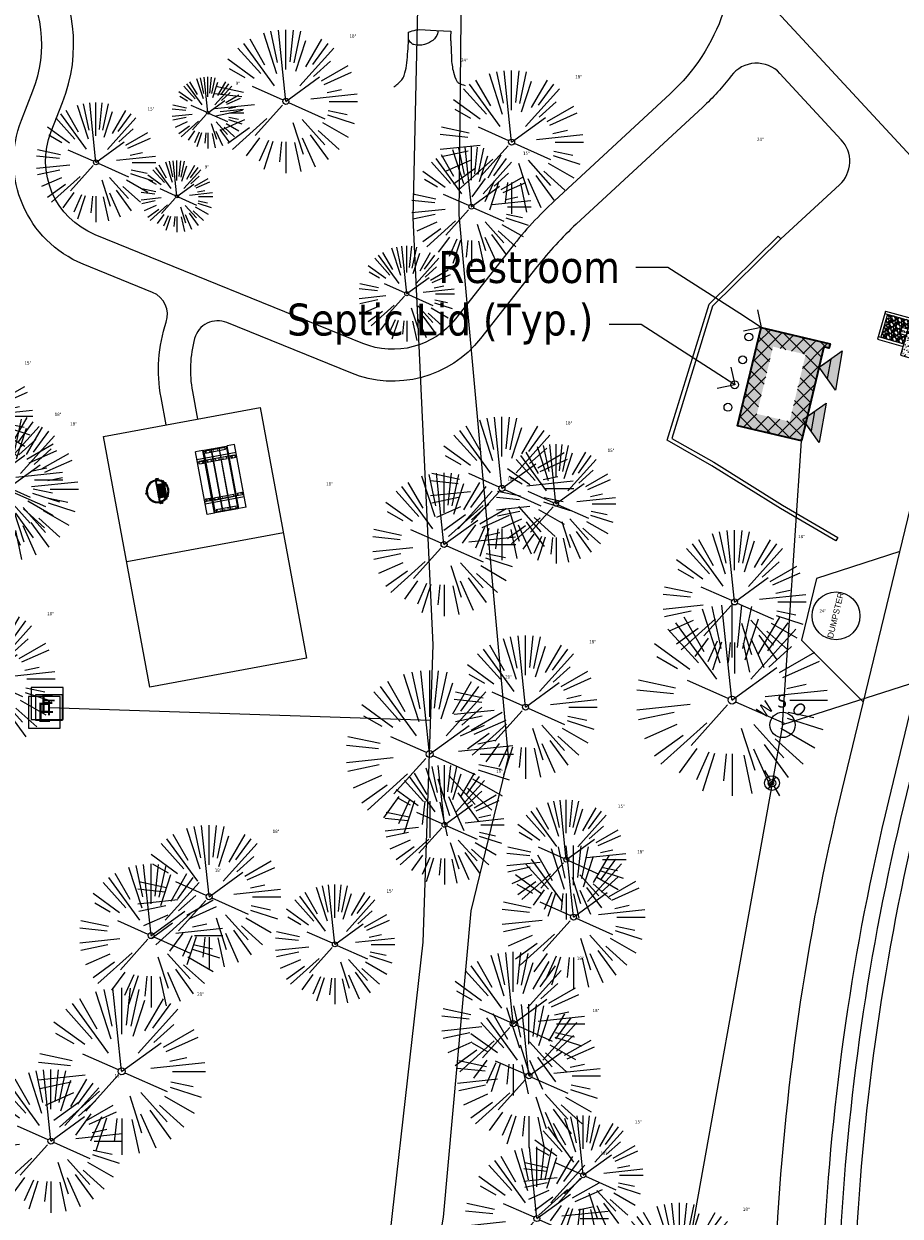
# Model space of a CAD drawing. Header units: feet. Extents: x 1134296 to 1140710, y 647902 to 649877.
# Tile 15 of 34: x 1134440 to 1134550, y 648803 to 648952. Entities that reach past the tile are written whole.
import ezdxf
from ezdxf import colors
from ezdxf.entities.mleader import LeaderData, LeaderLine
from ezdxf.enums import TextEntityAlignment as Align
from ezdxf.math import Vec2, Vec3

# ---------------------------------------------------------------- set-up
doc = ezdxf.new("R2010")
doc.units = ezdxf.units.FT
doc.header["$MEASUREMENT"] = 0
doc.linetypes.add('HIDDEN4', pattern=[0.095, 0.05, -0.045])
for name, color, linetype in [('-AGGREGATE', 8, 'Continuous'), ('-BOLTS-LAGS-SCREWS', 7, 'Continuous'), ('-CONCRETE', 9, 'Continuous'), ('-HARDWARE', 7, 'Continuous'), ('-TIMBER', 5, 'Continuous'), ('-WOOD', 5, 'Continuous'), ('C-CAMPSITE-PADS', 6, 'Continuous'), ('C-ROAD-ASPHALT', 1, 'Continuous'), ('C-SWLK-CONC', 6, 'Continuous'), ('C-SWLK-CONC-PATT', 8, 'Continuous'), ('C-UTIL-HYDRANT', 5, 'Continuous'), ('C-UTIL-WATER-MEP', 7, 'Continuous'), ('V-TOPO-SPOT', 8, 'Continuous')]:
    doc.layers.add(name, color=color, linetype=linetype)
for name, color, linetype, lineweight in [('-ANGLE-IRON', 8, 'Continuous', 25), ('V-SITE-BLDG', 8, 'Continuous', 35), ('V-SITE-BLDG-HTCH', 8, 'Continuous', 13), ('V-SITE-VEGE', 8, 'Continuous', 18), ('V-SITE-VEGE-TEXT', 8, 'Continuous', 18), ('V-SITE-WALL', 8, 'Continuous', 18), ('V-UTIL-POWR-LINE-UNDR', 8, 'Continuous', 15), ('V-UTIL-WATR-LINE', 8, 'Continuous', 15)]:
    doc.layers.add(name, color=color, linetype=linetype, lineweight=lineweight)
doc.layers.add('V-ANNO-TEXT', color=7, linetype='Continuous', lineweight=13, plot=False)
doc.styles.add('Arial', font='arial.ttf', dxfattribs={"height": 180})
doc.styles.add('SEI-Dim & Leader', font='tahoma.ttf')

# ---------------------------------------------------------------- blocks, each defined once
blk = doc.blocks.new('V-UTIL-WATR-Water Shutoff')
blk.add_circle((0, 0), 0.04)
at = {"style": 'SEI-Dim & Leader'}
for s, rotation, p in [('W', 45, (-0.0414, 0.0352)), ('O', 315, (0.0386, 0.0352))]:
    blk.add_text(s, height=0.04, rotation=rotation, dxfattribs=at).set_placement(p, align=Align.CENTER)
blk.add_text('S', height=0.04, dxfattribs=at).set_placement((-0.0014, 0.0552), align=Align.CENTER)
blk = doc.blocks.new('*U870', base_point=(1134535.172, 648864.348))
at = {"xscale": 39.73102651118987, "yscale": 39.73102651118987, "zscale": 39.73102651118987}
blk.add_blockref('V-UTIL-WATR-Water Shutoff', (1134535.172, 648864.348), dxfattribs=at)
blk = doc.blocks.new('V-SITE-VEGE-Coniferious Tree 2')
at = {"color": 0, "linetype": 'ByBlock'}
for p, q in [((0, 0.2219), (0, 0.5)), ((-0.0626, 0.1926), (-0.1545, 0.4755)), ((-0.0575, 0.2704), (-0.104, 0.4891)), ((-0.0003, 0.0026), (-0.0523, 0.4973)), ((0.0289, 0.2753), (0.0522, 0.4973)), ((0.0572, 0.2693), (0.1039, 0.4891)), ((-0.0791, 0.1089), (-0.2939, 0.4045)), ((-0.146, 0.2528), (-0.25, 0.433)), ((0.0685, 0.211), (0.1382, 0.4256)), ((0.1391, 0.2411), (0.25, 0.433)), ((0.1869, 0.2573), (0.2939, 0.4045)), ((-0.1757, 0.1951), (-0.3346, 0.3716)), ((0.0978, 0.1086), (0.3345, 0.3716)), ((-0.2201, 0.1599), (-0.4046, 0.2939)), ((0.192, 0.1729), (0.3116, 0.2806)), ((0.2488, 0.1436), (0.433, 0.25)), ((-0.2844, 0.1642), (-0.3931, 0.227)), ((0.2659, 0.1184), (0.4568, 0.2034)), ((-0.0009, -0.0007), (0.235, 0.1707)), ((-0.2961, 0.0629), (-0.4891, 0.1039)), ((-0.0199, 0.0089), (-0.2319, 0.1032)), ((0.2873, 0.0611), (0.3885, 0.0826)), ((-0.306, 0.0322), (-0.4973, 0.0523)), ((0.1731, 0.0182), (0.4972, 0.0523)), ((0.3025, 0), (0.5, 0)), ((-0.2183, -0.0229), (-0.4973, -0.0523)), ((-0.023, -0.0255), (-0.2138, -0.2374)), ((0.0185, -0.0083), (0.272, -0.1211)), ((-0.3022, -0.0642), (-0.4891, -0.1039)), ((-0.132, -0.1189), (-0.3716, -0.3346)), ((0.2891, -0.094), (0.4755, -0.1545)), ((0.2936, -0.0624), (0.4274, -0.0908)), ((-0.2881, -0.1283), (-0.4568, -0.2034)), ((-0.2545, -0.1849), (-0.4046, -0.2939)), ((0.0478, -0.1473), (0.1192, -0.3671)), ((0.1144, -0.1271), (0.2718, -0.3019)), ((0.2555, -0.1475), (0.433, -0.25)), ((0.1689, -0.2325), (0.2939, -0.4045)), ((0.2254, -0.2029), (0.3716, -0.3346)), ((-0.1843, -0.2536), (-0.2767, -0.3808)), ((-0.1214, -0.2725), (-0.1856, -0.4168)), ((-0.091, -0.2799), (-0.1545, -0.4755)), ((-0.0297, -0.2818), (-0.0443, -0.4216)), ((0, -0.2818), (0, -0.5)), ((0.061, -0.2873), (0.1039, -0.4891)), ((0.1131, -0.2541), (0.2033, -0.4568))]:
    blk.add_line(p, q, dxfattribs=at)
blk.add_circle((0, 0), 0.0208)
blk = doc.blocks.new('V-SITE-VEGE-Stump')
for points in [[(-0.1229, -0.0143, 0.052613), (-0.0986, 0.0077, 0.106195), (-0.0905, 0.0219, 0.044862), (-0.0837, 0.0527, 0.020074), (-0.0776, 0.1229, 0.011675), (-0.0773, 0.1364, 0.007866), (-0.0776, 0.1565)], [(-0.0776, 0.1565, -0.027668), (-0.0534, 0.1634, -0.067978), (-0.0432, 0.1643), (0.0086, 0.1616), (0.054, 0.1591)], [(0.0151, 0.1613, -0.082864), (0.0081, 0.142, -0.111324), (-0.0021, 0.1306, -0.039313), (-0.0159, 0.1223, -0.049197), (-0.028, 0.1177, -0.066002), (-0.0447, 0.1155, -0.070187), (-0.0604, 0.1177, -0.114859), (-0.0685, 0.1223, -0.075938), (-0.0773, 0.1332)], [(0.054, 0.1591, 0.004334), (0.0538, 0.1369, 0.008344), (0.054, 0.1254), (0.0561, 0.0762, 0.046252), (0.0624, 0.0317, 0.069625), (0.0733, 0.0038, 0.149725), (0.0794, -0.002, 0.058523), (0.0992, -0.0091)]]:
    blk.add_lwpolyline(points, format="xyb")
blk = doc.blocks.new('V-UTIL-IRRI-Spigot')
for points in [[(-1, 1.73), (-0.5, 0.87)], [(-0.5, -0.87), (0.5, 0.87)], [(0.5, -0.87), (1, -1.73)]]:
    blk.add_lwpolyline(points)
for radius in [1, 0.5]:
    blk.add_circle((0, 0), radius)
blk = doc.blocks.new('*U887', base_point=(1134533.85, 648857.053))
at = {"xscale": 0.9237604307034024, "yscale": 0.9237604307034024, "zscale": 0.9237604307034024}
blk.add_blockref('V-UTIL-IRRI-Spigot', (1134533.85, 648857.053), dxfattribs=at)
blk = doc.blocks.new('V-UTIL-EPED')
for p, q in [((-0.05, 0.05), (-0.05, -0.05)), ((0.05, 0.05), (-0.05, 0.05)), ((0.05, -0.05), (0.05, 0.05)), ((-0.05, -0.05), (0.05, -0.05))]:
    blk.add_line(p, q)
at = {"style": 'SEI-Dim & Leader'}
blk.add_text('E', height=0.06, dxfattribs=at).set_placement((0, 0), align=Align.MIDDLE_CENTER)
blk = doc.blocks.new('*U888', base_point=(1134442.919, 648867.032))
at = {"xscale": 39.99999999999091, "yscale": 39.99999999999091, "zscale": 39.99999999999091}
blk.add_blockref('V-UTIL-EPED', (1134442.919, 648867.032), dxfattribs=at)
blk = doc.blocks.new('*U889', base_point=(1134442.551, 648865.937))
at = {"xscale": 39.99999999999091, "yscale": 39.99999999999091, "zscale": 39.99999999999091}
blk.add_blockref('V-UTIL-EPED', (1134442.551, 648865.937), dxfattribs=at)
blk = doc.blocks.new('_Open90')
at = {"color": 0, "linetype": 'ByBlock', "lineweight": -2}
for p, q in [((-0.5, 0.5), (0, 0)), ((0, 0), (-1, 0)), ((0, 0), (-0.5, -0.5))]:
    blk.add_line(p, q, dxfattribs=at)
blk = doc.blocks.new('*U923', base_point=(1134535.172, 648864.348))
at = {"xscale": 39.73102651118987, "yscale": 39.73102651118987, "zscale": 39.73102651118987}
blk.add_blockref('V-UTIL-WATR-Water Shutoff', (1134535.172, 648864.348), dxfattribs=at)
blk = doc.blocks.new('*U939', base_point=(1134533.85, 648857.053))
at = {"xscale": 0.9237604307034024, "yscale": 0.9237604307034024, "zscale": 0.9237604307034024}
blk.add_blockref('V-UTIL-IRRI-Spigot', (1134533.85, 648857.053), dxfattribs=at)
blk = doc.blocks.new('Finished Floor Elevation')
h = blk.add_hatch(color=256)
h.dxf.hatch_style = 1
h.paths.add_polyline_path([(-0.05, -0.05), (-0.05, 0.05), (0, 0)])
blk.add_lwpolyline([(-0.05, -0.05), (-0.05, 0.05), (0, 0)], close=True)
blk = doc.blocks.new('*U940', base_point=(1134442.919, 648867.032))
at = {"xscale": 39.99999999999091, "yscale": 39.99999999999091, "zscale": 39.99999999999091}
blk.add_blockref('V-UTIL-EPED', (1134442.919, 648867.032), dxfattribs=at)
blk = doc.blocks.new('*U941', base_point=(1134442.551, 648865.937))
at = {"xscale": 39.99999999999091, "yscale": 39.99999999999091, "zscale": 39.99999999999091}
blk.add_blockref('V-UTIL-EPED', (1134442.551, 648865.937), dxfattribs=at)
blk = doc.blocks.new('V-UTIL-POWR-TRANS')
blk.add_lwpolyline([(-0.075, 0.075), (0.075, 0.075), (0.075, -0.075), (-0.075, -0.075)], close=True)
at = {"style": 'SEI-Dim & Leader'}
blk.add_text('T', height=0.09, dxfattribs=at).set_placement((0, 0), align=Align.MIDDLE_CENTER)
blk = doc.blocks.new('10FT_Precast Table')
at = {"layer": '-ANGLE-IRON'}
for p, q in [((-28.5, 21.1), (-28.5, 27.6)), ((-28.5, 27.6), (-24.5, 27.6)), ((-24.5, 21.1), (-28.5, 21.1)), ((-24.5, 27.6), (-24.5, 21.1)), ((28.5, 21.1), (28.5, 27.6)), ((28.5, 27.6), (32.5, 27.6)), ((32.5, 21.1), (28.5, 21.1)), ((32.5, 27.6), (32.5, 21.1)), ((-43.5, 15.3), (-46.5, 15.3)), ((-46.5, 15.3), (-46.5, -15.3)), ((-43.5, -15.3), (-43.5, 15.3)), ((-25.5, 15.3), (-28.5, 15.3)), ((-28.5, 15.3), (-28.5, -15.3)), ((-25.5, -15.3), (-25.5, 15.3)), ((32.5, 15.3), (29.5, 15.3)), ((29.5, 15.3), (29.5, -15.3)), ((32.5, -15.3), (32.5, 15.3)), ((46.5, 15.3), (43.5, 15.3)), ((43.5, 15.3), (43.5, -15.3)), ((46.5, -15.3), (46.5, 15.3)), ((-46.5, -15.3), (-43.5, -15.3)), ((-28.5, -15.3), (-25.5, -15.3)), ((29.5, -15.3), (32.5, -15.3)), ((43.5, -15.3), (46.5, -15.3)), ((-28.5, -27.6), (-28.5, -21.1)), ((-28.5, -21.1), (-24.5, -21.1)), ((-24.5, -27.6), (-28.5, -27.6)), ((-24.5, -21.1), (-24.5, -27.6)), ((28.5, -27.6), (28.5, -21.1)), ((28.5, -21.1), (32.5, -21.1)), ((32.5, -27.6), (28.5, -27.6)), ((32.5, -21.1), (32.5, -27.6))]:
    blk.add_line(p, q, dxfattribs=at)
at = {"layer": '-BOLTS-LAGS-SCREWS'}
for centre in [(-26.5, 26.1), (-26.5, 22.6), (30.5, 26.1), (30.5, 22.6), (-45, 14.3), (-45, 8.8), (-45, 2.8), (-27, 14.3), (-27, 8.8), (-27, 2.8), (31, 14.3), (31, 8.8), (31, 2.8), (45, 14.3), (45, 8.8), (45, 2.8), (-45, -2.8), (-45, -8.8), (-45, -14.3), (-27, -2.8), (-27, -8.8), (-27, -14.3), (31, -2.8), (31, -8.8), (31, -14.3), (45, -2.8), (45, -8.8), (45, -14.3), (-26.5, -22.6), (-26.5, -26.1), (30.5, -22.6), (30.5, -26.1)]:
    blk.add_circle(centre, 0.156, dxfattribs=at)
at = {"layer": '-CONCRETE'}
for p, q in [((-32, -30), (-32, 30)), ((-28.5, 30), (-28.5, 27.6)), ((-28.5, -27.1), (-28.5, 27.1)), ((32.5, 30), (32.5, 27.6)), ((32.5, -27.1), (32.5, 27.1)), ((36, -30), (36, 30)), ((-28.5, -30), (-28.5, -27.6)), ((32.5, -27.6), (32.5, -30))]:
    blk.add_line(p, q, dxfattribs=at)
at = {"layer": '-TIMBER'}
for p, q in [((-48, 18.7), (-48, 30)), ((-48, 30), (48, 30)), ((-48, 18.7), (48, 18.7)), ((48, 18.7), (48, 30)), ((-48, 5.9), (-48, 17.1)), ((-48, 17.1), (48, 17.1)), ((-48, 5.9), (48, 5.9)), ((-48, -5.6), (-48, 5.6)), ((-48, 5.6), (48, 5.6)), ((48, 17.1), (48, 5.9)), ((48, 5.6), (48, -5.6)), ((48, -5.6), (-48, -5.6)), ((-48, -17.1), (-48, -5.9)), ((48, -5.9), (-48, -5.9)), ((48, -17.1), (-48, -17.1)), ((48, -5.9), (48, -17.1)), ((-48, -30), (-48, -18.7)), ((-48, -18.7), (48, -18.7)), ((-48, -30), (48, -30)), ((48, -30), (48, -18.7))]:
    blk.add_line(p, q, dxfattribs=at)
blk = doc.blocks.new('*X1314')
at = {"color": 0}
for p, q in [((146.1, 353.6), (146.1, 353.7)), ((146.1, 352.9), (146.8, 353.6)), ((146.1, 352.5), (146.8, 353.3)), ((146.1, 351.8), (146.8, 352.6)), ((146.1, 351.5), (146.8, 352.2)), ((146.1, 350.8), (146.8, 351.5)), ((146.3, 350.7), (146.8, 351.2))]:
    blk.add_line(p, q, dxfattribs=at)
blk = doc.blocks.new('Pilot Rocks FS-30_18_PA')
at = {"layer": '-HARDWARE'}
for p, q in [((-8.8, 0), (-17.9, 0)), ((-17.9, 0), (-12.8, 0)), ((-10.2, 0), (10.2, 0)), ((8.8, 0), (17.9, 0)), ((12.8, 0), (17.9, 0)), ((-18.9, -1.4), (-18.9, -1)), ((-18.9, -1.4), (-18.9, -1)), ((-18.9, -4.6), (-18.9, -1.4)), ((-18.9, -1.4), (-18.9, -1.4)), ((-18.2, -1.4), (-18.2, -1)), ((-18.2, -1), (-18.2, -1.4)), ((-18.2, -1.4), (-18.1, -1.4)), ((-18.1, -1.4), (-18.1, -4.6)), ((-8.8, -0.6), (-17.9, -0.6)), ((-13.3, -0.6), (-17.9, -0.6)), ((-10.2, -0.6), (10.2, -0.6)), ((-10.2, -0.6), (-10.2, -11.3)), ((-10.2, -11.3), (-10.2, -14.8)), ((-10.2, -13.7), (-10.2, -14.8)), ((-9.5, -0.6), (-9.5, -11.3)), ((-9.5, -11.3), (-9.5, -14.8)), ((-9.5, -11.6), (9.5, -11.6)), ((-9.5, -12.3), (9.5, -12.3)), ((-9.5, -14.8), (-9.5, -14.5)), ((-8.8, -0.6), (-8.8, -11.6)), ((-8.3, -0.6), (-8.3, -11.6)), ((-7.5, -0.6), (-7.5, -11.6)), ((-7, -0.6), (-7, -11.6)), ((-6.2, -0.6), (-6.2, -11.6)), ((-5.7, -0.6), (-5.7, -11.6)), ((-4.9, -0.6), (-4.9, -11.6)), ((-4.3, -0.6), (-4.3, -11.6)), ((-3.6, -0.6), (-3.6, -11.6)), ((-3, -0.6), (-3, -11.6)), ((-2.2, -0.6), (-2.2, -11.6)), ((-1.7, -0.6), (-1.7, -11.6)), ((-0.9, -0.6), (-0.9, -11.6)), ((-0.4, -0.6), (-0.4, -11.6)), ((0.4, -0.6), (0.4, -11.6)), ((0.9, -0.6), (0.9, -11.6)), ((1.7, -0.6), (1.7, -11.6)), ((2.2, -0.6), (2.2, -11.6)), ((3, -0.6), (3, -11.6)), ((3.6, -0.6), (3.6, -11.6)), ((4.3, -0.6), (4.3, -11.6)), ((4.9, -0.6), (4.9, -11.6)), ((5.7, -0.6), (5.7, -11.6)), ((6.2, -0.6), (6.2, -11.6)), ((7, -0.6), (7, -11.6)), ((7.5, -0.6), (7.5, -11.6)), ((8.3, -0.6), (8.3, -11.6)), ((8.8, -0.6), (8.8, -11.6)), ((17.9, -0.6), (8.8, -0.6)), ((9.5, -0.6), (9.5, -11.3)), ((9.5, -11.3), (9.5, -14.8)), ((9.5, -14.5), (9.5, -14.8)), ((10.2, -0.6), (10.2, -11.3)), ((10.2, -11.3), (10.2, -14.8)), ((10.2, -14.8), (10.2, -13.7)), ((18.1, -4.6), (18.1, -1.4)), ((18.1, -1.4), (18.2, -1.4)), ((18.9, -4.6), (18.1, -4.6)), ((18.2, -1.4), (18.2, -1)), ((18.2, -1.4), (18.2, -1)), ((18.9, -1.4), (18.9, -1)), ((18.9, -1), (18.9, -1.4)), ((18.9, -1.4), (18.9, -1.4)), ((18.9, -1.4), (18.9, -4.6))]:
    blk.add_line(p, q, dxfattribs=at)
at = {"layer": '-HARDWARE', "flags": 128}
for points in [[(0, 18.2, 1), (-0.6, 18.2), (-0.6, 15, 1), (0, 15), (0, 18.2)], [(-11.8, -8.9, -1), (-11.3, -9.4), (-13.5, -11.7, -1), (-14, -11.3), (-11.8, -8.9)], [(11.8, -8.9, 1), (11.3, -9.4), (13.5, -11.7, 1), (14, -11.3), (11.8, -8.9)]]:
    blk.add_lwpolyline(points, format="xyb", dxfattribs=at)
at = {"layer": '-HARDWARE'}
for points in [[(-18.9, -4.6), (-18.9, -1.4), (-18.1, -1.4), (-18.1, -4.6)], [(-7.5, -11.6), (-8.3, -11.6), (-8.3, -0.6), (-7.5, -0.6)], [(-6.2, -11.6), (-7, -11.6), (-7, -0.6), (-6.2, -0.6)], [(-4.9, -11.6), (-5.7, -11.6), (-5.7, -0.6), (-4.9, -0.6)], [(-3.6, -11.6), (-4.3, -11.6), (-4.3, -0.6), (-3.6, -0.6)], [(-2.2, -11.6), (-3, -11.6), (-3, -0.6), (-2.2, -0.6)], [(-0.9, -11.6), (-1.7, -11.6), (-1.7, -0.6), (-0.9, -0.6)], [(-0.4, -11.6), (0.4, -11.6), (0.4, -0.6), (-0.4, -0.6)], [(0.9, -11.6), (1.7, -11.6), (1.7, -0.6), (0.9, -0.6)], [(2.2, -11.6), (3, -11.6), (3, -0.6), (2.2, -0.6)], [(3.6, -11.6), (4.3, -11.6), (4.3, -0.6), (3.6, -0.6)], [(4.9, -11.6), (5.7, -11.6), (5.7, -0.6), (4.9, -0.6)], [(6.2, -11.6), (7, -11.6), (7, -0.6), (6.2, -0.6)], [(7.5, -11.6), (8.3, -11.6), (8.3, -0.6), (7.5, -0.6)], [(18.9, -4.6), (18.9, -1.4), (18.1, -1.4), (18.1, -4.6)]]:
    blk.add_lwpolyline(points, close=True, dxfattribs=at)
for centre, radius, start, end in [((-17.9, -1), 1, 90, 180), ((-17.9, -1), 1, 90, 180), ((0, 0), 17.1, 0.1484, 179.8516), ((0, 0), 15.7, 0.161, 179.839), ((17.9, -1), 1, 0, 90), ((17.9, -1), 1, 0, 90), ((-17.9, -1), 0.333, 90, 180), ((-17.9, -1), 0.333, 90, 180), ((0, 0), 17.1, 182.0901, 220.7491), ((0, 0), 15.7, 182.2674, 220.2248), ((0, 0), 17.1, 220.7491, 233.2978), ((0, 0), 15.7, 220.2248, 229.5861), ((-9.9, -11.6), 0.333, 0, 180), ((-9.9, -14.8), 0.333, 180, 0), ((-9.9, -14.8), 0.333, 180, 0), ((0, 0), 15.7, 232.704, 307.296), ((0, 0), 17.1, 236.0414, 303.9586), ((9.9, -11.6), 0.333, 0, 180), ((9.9, -14.8), 0.333, 180, 0), ((9.9, -14.8), 0.333, 180, 0), ((0, 0), 15.7, 310.4139, 319.7752), ((0, 0), 17.1, 306.7022, 319.2509), ((0, 0), 15.7, 319.7752, 357.7326), ((0, 0), 17.1, 319.2509, 357.9099), ((17.9, -1), 0.333, 0, 90), ((17.9, -1), 0.333, 0, 90)]:
    blk.add_arc(centre, radius, start, end, dxfattribs=at)
at = {"layer": '-HARDWARE', "rotation": 180}
for p, xscale, yscale, zscale in [((137.7, 372.6), 1.066666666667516, 1.066666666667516, 1.066666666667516), ((-137.7, 372.6), -1.066666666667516, 1.066666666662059, 1.066666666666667)]:
    blk.add_blockref('*X1314', p, dxfattribs=dict(at, xscale=xscale, yscale=yscale, zscale=zscale))
blk = doc.blocks.new('HYDRANT & PAD')
at = {"layer": '-AGGREGATE'}
h = blk.add_hatch(dxfattribs=at)
h.set_pattern_fill('GRAVEL', color=256, scale=10)
h.paths.add_polyline_path([(18, 72), (18, 108), (-18, 108), (-18, 72), (-4.8, 72), (-4.8, 81.6), (4.8, 81.6), (4.8, 72)])
at = {"layer": 'C-SWLK-CONC-PATT'}
h = blk.add_hatch(dxfattribs=at)
h.set_pattern_fill('AR-CONC', color=256)
h.set_pattern_definition([(50, (-9267.939, -358120.348), (7.17260183, -0.62752135), [0.75, -8.25]), (355, (-9267.939, -358120.348), (-1.38751334, 7.52192134), [0.6, -6.6]), (100.4514445, (-9267.341, -358120.4), (5.78508847, 6.89439991), [0.63740192, -7.01142112]), (46.1842, (-9267.939, -358118.348), (10.6724133, -1.6551928), [1.125, -12.375]), (96.6356355, (-9267.05, -358118.486), (9.34661946, 9.741186), [0.95610342, -10.5171376]), (351.184164, (-9267.939, -358118.348), (9.34661945, 9.741186), [0.9, -9.9]), (21, (-9266.939, -358118.848), (5.96907052, -4.02618891), [0.75, -8.25]), (326, (-9266.939, -358118.848), (2.43315332, 7.25150045), [0.6, -6.6]), (71.4514447, (-9266.4415, -358119.1835), (8.40222377, 3.22531153), [0.6374019, -7.01142112]), (37.5, (-9267.939, -358120.348), (0.121598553, 3.328938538), [0, -6.52, 0, -6.7, 0, -6.625]), (7.5, (-9267.939, -358120.348), (2.630695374, 3.94411712), [0, -3.82, 0, -6.37, 0, -2.525]), (327.5, (-9270.169, -358120.348), (5.338224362, -0.225548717), [0, -2.5, 0, -7.8, 0, -10.35]), (317.5, (-9271.169, -358120.348), (5.831861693, 1.001049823), [0, -3.25, 0, -5.18, 0, -7.35])])
h.paths.add_polyline_path([(36, 72), (-0.5, 72), (-1.8, 72), (-5.8, 72), (-36, 72), (-36, 0), (36, 0)])
at = {"layer": '-HARDWARE'}
for p, q in [((-0.9, 70.2), (-0.9, 69.5)), ((-0.1, 68.2), (-0.2, 71.2)), ((-0.2, 71.2), (0.3, 71.2)), ((0.3, 71.2), (0.2, 68.2)), ((0.9, 70.2), (0.9, 69.5))]:
    blk.add_line(p, q, dxfattribs=at)
for points in [[(-0.8, 82.6), (-0.8, 82)], [(0.8, 82), (-0.8, 82)], [(-0.6, 81.6), (-0.6, 82)], [(0.6, 81.6), (0.6, 82)], [(0.7, 82.6), (0.7, 82)]]:
    blk.add_lwpolyline(points, dxfattribs=at)
at = {"layer": '-HARDWARE', "linetype": 'HIDDEN4'}
for points in [[(-0.6, 81.6), (-0.6, 72.1)], [(0.6, 81.6), (0.6, 72)]]:
    blk.add_lwpolyline(points, dxfattribs=at)
at = {"layer": '-HARDWARE'}
blk.add_lwpolyline([(0.9, 69.5), (0.8, 68.6, 0.013614), (0.8, 68.5), (0.8, 68.1, -0.014895), (0.8, 68.1), (0.8, 67.7, -0.39687), (0.4, 67.4), (-0.5, 67.4, -0.39687), (-0.8, 67.7), (-0.8, 68.1, -0.014895), (-0.8, 68.1), (-0.8, 68.5, 0.013614), (-0.8, 68.6), (-0.9, 69.5)], format="xyb", dxfattribs=at)
for centre, radius, start, end in [((0, 71), 1.2, 284.4558, 262.278), ((0, 82.6), 0.794, 340.8718, 199.1282), ((0, 82.6), 0.75, 0, 180)]:
    blk.add_arc(centre, radius, start, end, dxfattribs=at)
at = {"layer": '-TIMBER', "flags": 128}
for points in [[(-22, 112), (-22, 72)], [(22, 112), (-22, 112)], [(-18, 112), (-18, 72)], [(18, 108), (-18, 108)], [(18, 112), (18, 72)], [(22, 112), (22, 72)]]:
    blk.add_lwpolyline(points, dxfattribs=at)
at = {"layer": '-WOOD'}
blk.add_lwpolyline([(4.8, 72), (4.8, 81.6), (-4.8, 81.6), (-4.8, 72)], close=True, dxfattribs=at)
at = {"layer": 'C-SWLK-CONC'}
blk.add_lwpolyline([(36, 0), (36, 72), (-36, 72), (-36, 0)], dxfattribs=at)
at = {"layer": 'C-SWLK-CONC', "linetype": 'Continuous'}
blk.add_lwpolyline([(-36, 0), (36, 0)], dxfattribs=at)
blk = doc.blocks.new('C_PBASE-PACTOLA_02403811')
at = {"layer": '', "flags": 128}
for points in [[(1134553.98, 648677.28), (1134544.9, 648742.27, -0.094333), (1134550.43, 648854.34), (1134559, 648889.72, -0.142864), (1134712.37, 649156.83), (1134786.2, 649227.81, -0.041643), (1134812.01, 649248.79), (1134833.03, 649263.15, -0.265468), (1134926.96, 649270.71), (1134949.26, 649260.25, -0.036701), (1135013.16, 649224.33), (1135075.32, 649183.13, -0.302523), (1135105.39, 649111.58), (1135099.69, 649081.89, -0.049273), (1135094.1, 649063.04), (1135036.84, 648922.4, -0.009219), (1135029.58, 648905.45), (1134962.36, 648756.34, -0.019155), (1134945.3, 648722.05), (1134909.79, 648657.07, -0.111237)], [(1134527.75, 648953.82, -0.124351), (1134521.07, 648943.56), (1134506.57, 648930.15, 0.039703), (1134501.2, 648924.32), (1134494.14, 648915.32, -0.334601), (1134482.5, 648912.24), (1134448.94, 648925.89, -0.410933), (1134443.4, 648938.82), (1134444.84, 648942.46, 0.25003), (1134442.68, 648961.16, -0.136482)], [(1134457.84, 648902.02), (1134457.2, 648905.46, -0.126677), (1134457.85, 648914.92, 0.395181), (1134456.14, 648918.64), (1134447.43, 648922.19, -0.410933), (1134439.68, 648940.28), (1134441.11, 648943.93, 0.25003), (1134439.39, 648958.89, -0.136482), (1134435.18, 648971.04)], [(1134534.97, 648925.36), (1134542.32, 648932.16, 0.414214), (1134542.54, 648937.81), (1134534.85, 648946.13, 0.467167), (1134528.72, 648945.82, -0.044368), (1134525.15, 648941.88), (1134509.29, 648927.21, 0.039703), (1134504.34, 648921.85), (1134497.28, 648912.85, -0.334601), (1134481, 648908.53), (1134465.44, 648914.86, 0.449854), (1134461.41, 648912.87, 0.112801), (1134461.13, 648906.19), (1134461.77, 648902.74)]]:
    blk.add_lwpolyline(points, format="xyb", dxfattribs=at)
at = {"layer": ''}
blk.add_lwpolyline([(1134549.89, 648886.12), (1134539.42, 648882.75), (1134537.54, 648874.98), (1134545.31, 648867.19)], dxfattribs=at)
at = {"layer": '-HARDWARE'}
blk.add_circle((1134541.88, 648878.04), 3, dxfattribs=at)
at = {"layer": 'C-CAMPSITE-PADS'}
blk.add_lwpolyline([(1134475.46, 648872.74), (1134455.8, 648869.09), (1134449.97, 648900.56), (1134469.64, 648904.2)], close=True, dxfattribs=at)
at = {"layer": 'C-ROAD-ASPHALT'}
for points in [[(1134557.39, 648914.9, 0.262572), (1134552.86, 648934.02), (1134533.45, 648955.01)], [(1134641.75, 648097.24, -0.047459), (1134675.31, 648187.21, 0.35336), (1134666.8, 648223.94, -0.106181), (1134644.2, 648251.03), (1134637.91, 648263.01), (1134624.34, 648241.53), (1134586.21, 648314.11), (1134596.83, 648319.69, 0.414214), (1134601.03, 648333.19), (1134601.03, 648333.19, -0.272199), (1134605.1, 648418.24), (1134606.84, 648420.9, -0.102173), (1134622.24, 648436.38, 0.468797), (1134623.09, 648444.02, -0.039414), (1134613.59, 648455.57), (1134609.94, 648460.8, -0.104209), (1134568.35, 648558.72), (1134550.7, 648648.51, -0.01381), (1134546.06, 648676.18), (1134536.98, 648741.16, -0.094333), (1134542.66, 648856.22), (1134551.22, 648891.6, -0.010799), (1134557.39, 648914.9)]]:
    blk.add_lwpolyline(points, format="xyb", dxfattribs=at)
at = {"layer": 'C-UTIL-WATER-MEP', "flags": 128}
for points in [[(1134555.96, 648677.56), (1134546.88, 648742.55, -0.094333), (1134552.38, 648853.87), (1134560.94, 648889.25, -0.142864), (1134713.76, 649155.39), (1134787.59, 649226.37, -0.041643), (1134813.13, 649247.14), (1134834.16, 649261.5, -0.265468), (1134926.11, 649268.9), (1134948.41, 649258.44, -0.036701), (1135012.06, 649222.67), (1135074.22, 649181.46, -0.302523), (1135103.43, 649111.96), (1135097.72, 649082.26, -0.049273), (1135092.25, 649063.79), (1135034.99, 648923.15, -0.009219), (1135027.76, 648906.27), (1134960.54, 648757.16, -0.019155), (1134943.55, 648723.01), (1134908.04, 648658.03, -0.111237)], [(1134709.85, 648413.02), (1134668.71, 648423.91, -0.177469), (1134618.51, 648459.01), (1134614.86, 648464.23, -0.104209), (1134574.23, 648559.88), (1134556.59, 648649.67, -0.01381), (1134552, 648677.01), (1134542.92, 648741.99, -0.094333), (1134548.49, 648854.81), (1134557.05, 648890.19, -0.088923), (1134635.56, 649068.47, -0.076785)]]:
    blk.add_lwpolyline(points, format="xyb", dxfattribs=at)
at = {"layer": 'Defpoints'}
blk.add_lwpolyline([(1134472.55, 648888.47), (1134452.89, 648884.83)], dxfattribs=at)
at = {"layer": '-HARDWARE', "xscale": 0.08333333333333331, "yscale": 0.08333333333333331, "zscale": 0.08333333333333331, "rotation": 100.4898904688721}
blk.add_blockref('Pilot Rocks FS-30_18_PA', (1134456.76, 648893.68), dxfattribs=at)
at = {"xscale": 0.08333333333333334, "yscale": 0.08333333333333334, "zscale": 0.08333333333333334, "rotation": 100.4898904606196}
blk.add_blockref('10FT_Precast Table', (1134464.7, 648895.15), dxfattribs=at)
at = {"layer": 'C-UTIL-HYDRANT', "xscale": 0.08333333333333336, "yscale": 0.08333333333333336, "zscale": 0.08333333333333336, "rotation": 74.25960028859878}
blk.add_blockref('HYDRANT & PAD', (1134556.58, 648912.01), dxfattribs=at)
at = {"layer": '-HARDWARE', "insert": (1134540.76, 648875.35), "char_height": 0.75, "attachment_point": 1, "rotation": 76.3961, "style": 'Arial'}
blk.add_mtext_dynamic_manual_height_columns('DUMPSTER', width=6.5281, gutter_width=1, heights=[0], dxfattribs=at)
blk = doc.blocks.new('C_XBASE-PACTOLA_02403811')
at = {"layer": 'V-SITE-BLDG-HTCH', "transparency": 33554534}
h = blk.add_hatch(dxfattribs=at)
h.set_pattern_fill('ANSI37', color=256, scale=10)
h.paths.add_polyline_path([(1134533.98, 648911.84), (1134538.08, 648910.85), (1134536.05, 648902.43), (1134531.95, 648903.39)], flags=16)
h.paths.add_polyline_path([(1134532.5, 648914.25), (1134541.15, 648912.17), (1134540.99, 648911.66), (1134540.37, 648911.82), (1134537.53, 648900.03), (1134529.53, 648901.9)])
h = blk.add_hatch(color=256, dxfattribs=at)
h.dxf.hatch_style = 1
h.paths.add_polyline_path([(1134533.98, 648911.84), (1134538.08, 648910.85), (1134536.05, 648902.43), (1134531.95, 648903.39)], flags=16)
h.paths.add_polyline_path([(1134532.5, 648914.25), (1134541.15, 648912.17), (1134540.99, 648911.66), (1134540.37, 648911.82), (1134537.53, 648900.03), (1134529.53, 648901.9)])
at = {"layer": '', "flags": 128}
blk.add_lwpolyline([(1134535.17, 648864.35), (1134537.53, 648900.03)], dxfattribs=at)
at = {"layer": ''}
for centre in [(1134530.94, 648913.04), (1134530.17, 648910.18), (1134529.17, 648907.05), (1134528.32, 648904.23)]:
    blk.add_circle(centre, 0.492, dxfattribs=at)
at = {"layer": 'V-SITE-BLDG', "flags": 128}
blk.add_lwpolyline([(1134532.5, 648914.25), (1134541.15, 648912.17), (1134540.99, 648911.66), (1134540.37, 648911.82), (1134537.53, 648900.03), (1134529.53, 648901.9)], close=True, dxfattribs=at)
blk.add_lwpolyline([(1134532.5, 648914.25), (1134541.15, 648912.17), (1134540.99, 648911.66), (1134540.37, 648911.82), (1134537.53, 648900.03), (1134529.53, 648901.9)], close=True, dxfattribs=at)
at = {"layer": 'V-SITE-WALL', "flags": 128}
blk.add_lwpolyline([(1134534.97, 648925.36), (1134526.39, 648916.91), (1134521.29, 648900.31), (1134526.55, 648897.32), (1134535.16, 648891.93), (1134542.11, 648887.89), (1134541.86, 648887.46), (1134534.9, 648891.5), (1134526.29, 648896.89), (1134520.69, 648900.08), (1134525.95, 648917.18), (1134534.62, 648925.71)], close=True, dxfattribs=at)
at = {"layer": 'V-UTIL-POWR-LINE-UNDR', "flags": 128}
for points in [[(1134459.68, 648691.6), (1134473.79, 648747.28), (1134487.67, 648772.88), (1134492.62, 648802.57), (1134496.09, 648841.02), (1134500.8, 648860.32), (1134494.59, 648928.38), (1134495.61, 649027.12), (1134495.96, 649106.74), (1134599.22, 649131.5), (1134637.55, 649168.54), (1134656.34, 649214.88), (1134694.64, 649279.09), (1134746.48, 649319.73), (1134803.11, 649342.85), (1134848.62, 649349.48), (1134877.8, 649337.9), (1134908.97, 649315.13), (1134965.72, 649315.53), (1135021.66, 649297.83), (1135074.57, 649267.3), (1135109.81, 649210.95), (1135119.86, 649164.36), (1135144.6, 649102.15)], [(1134473.06, 648231.49), (1134478.46, 648413.9), (1134486.34, 648507.97), (1134488, 648563.71), (1134458.97, 648637.48), (1134452.33, 648694.36), (1134469.76, 648757.01), (1134484.27, 648785.6), (1134490.08, 648837.1), (1134491.32, 648874.4), (1134488.84, 648928), (1134492.85, 649108.17)], [(1134443.14, 648866.54), (1134491.01, 648864.95)]]:
    blk.add_lwpolyline(points, dxfattribs=at)
at = {"layer": 'V-UTIL-WATR-LINE', "flags": 128}
blk.add_lwpolyline([(1134591.1, 648882.28), (1134535.17, 648864.35), (1134533.85, 648857.05), (1134522.21, 648792.11), (1134626.05, 648720.74), (1134717.16, 648725.14), (1134753.65, 648734.57), (1134963.23, 648772.06), (1135008.67, 648766.44)], dxfattribs=at)
at = {"layer": ''}
for name, p in [('*U889', (1134442.55, 648865.94)), ('*U941', (1134442.55, 648865.94)), ('*U888', (1134442.92, 648867.03)), ('*U940', (1134442.92, 648867.03)), ('*U870', (1134535.17, 648864.35)), ('*U923', (1134535.17, 648864.35)), ('*U887', (1134533.85, 648857.05)), ('*U939', (1134533.85, 648857.05))]:
    blk.add_blockref(name, p, dxfattribs=at)
for name, p, xscale, yscale, zscale in [('V-UTIL-EPED', (1134442.55, 648865.94), 39.99999999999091, 39.99999999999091, 39.99999999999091), ('V-UTIL-EPED', (1134442.92, 648867.03), 39.99999999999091, 39.99999999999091, 39.99999999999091), ('V-UTIL-WATR-Water Shutoff', (1134535.17, 648864.35), 39.73102651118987, 39.73102651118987, 39.73102651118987), ('V-UTIL-IRRI-Spigot', (1134533.85, 648857.05), 0.4618802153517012, 0.4618802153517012, 0.4618802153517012)]:
    blk.add_blockref(name, p, dxfattribs=dict(at, xscale=xscale, yscale=yscale, zscale=zscale))
at = {"layer": '', "xscale": 22, "yscale": 22, "zscale": 22, "rotation": 0.02560174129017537}
blk.add_blockref('V-UTIL-POWR-TRANS', (1134443.14, 648866.54), dxfattribs=at)
at = {"layer": 'V-SITE-VEGE'}
for name, p, xscale, yscale, zscale in [('V-SITE-VEGE-Coniferious Tree 2', (1134472.86, 648942.62), 17.99978256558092, 17.99978256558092, 17.99978256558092), ('V-SITE-VEGE-Stump', (1134491.36, 648945), 40.31522404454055, 40.31522404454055, 40.31522404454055), ('V-SITE-VEGE-Coniferious Tree 2', (1134501.18, 648937.51), 17.99978256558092, 17.99978256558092, 17.99978256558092), ('V-SITE-VEGE-Coniferious Tree 2', (1134463.07, 648941.19), 8.999891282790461, 8.999891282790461, 8.999891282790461), ('V-SITE-VEGE-Coniferious Tree 2', (1134449.03, 648934.97), 14.99981880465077, 14.99981880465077, 14.99981880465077), ('V-SITE-VEGE-Coniferious Tree 2', (1134496.13, 648929.4), 14.99981880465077, 14.99981880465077, 14.99981880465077), ('V-SITE-VEGE-Coniferious Tree 2', (1134459.19, 648930.7), 8.999891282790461, 8.999891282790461, 8.999891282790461), ('V-SITE-VEGE-Coniferious Tree 2', (1134433.59, 648903.09), 14.99981880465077, 14.99981880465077, 14.99981880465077), ('V-SITE-VEGE-Coniferious Tree 2', (1134435.88, 648895.13), 17.99978256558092, 17.99978256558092, 17.99978256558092), ('V-SITE-VEGE-Coniferious Tree 2', (1134437.82, 648893.94), 17.99978256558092, 17.99978256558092, 17.99978256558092), ('V-SITE-VEGE-Coniferious Tree 2', (1134499.97, 648894.04), 17.99978256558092, 17.99978256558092, 17.99978256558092), ('V-SITE-VEGE-Coniferious Tree 2', (1134506.75, 648892.11), 14.99981880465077, 14.99981880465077, 14.99981880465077), ('V-SITE-VEGE-Coniferious Tree 2', (1134492.7, 648887), 17.99978256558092, 17.99978256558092, 17.99978256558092), ('V-SITE-VEGE-Coniferious Tree 2', (1134529.15, 648879.79), 17.99978256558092, 17.99978256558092, 17.99978256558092), ('V-SITE-VEGE-Coniferious Tree 2', (1134434.93, 648870.12), 17.99978256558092, 17.99978256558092, 17.99978256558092), ('V-SITE-VEGE-Coniferious Tree 2', (1134502.93, 648866.59), 17.99978256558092, 17.99978256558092, 17.99978256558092), ('V-SITE-VEGE-Coniferious Tree 2', (1134490.9, 648860.69), 20.99974632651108, 20.99974632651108, 20.99974632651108), ('V-SITE-VEGE-Coniferious Tree 2', (1134492.76, 648851.81), 14.99981880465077, 14.99981880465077, 14.99981880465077), ('V-SITE-VEGE-Coniferious Tree 2', (1134508.04, 648847.44), 14.99981880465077, 14.99981880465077, 14.99981880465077), ('V-SITE-VEGE-Coniferious Tree 2', (1134463.23, 648842.79), 17.99978256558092, 17.99978256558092, 17.99978256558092), ('V-SITE-VEGE-Coniferious Tree 2', (1134508.95, 648840.23), 17.99978256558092, 17.99978256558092, 17.99978256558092), ('V-SITE-VEGE-Coniferious Tree 2', (1134455.95, 648837.9), 17.99978256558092, 17.99978256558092, 17.99978256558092), ('V-SITE-VEGE-Coniferious Tree 2', (1134479.01, 648836.81), 14.99981880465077, 14.99981880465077, 14.99981880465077), ('V-SITE-VEGE-Coniferious Tree 2', (1134501.38, 648826.85), 17.99978256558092, 17.99978256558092, 17.99978256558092), ('V-SITE-VEGE-Coniferious Tree 2', (1134452.26, 648820.87), 20.99974632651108, 20.99974632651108, 20.99974632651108), ('V-SITE-VEGE-Coniferious Tree 2', (1134503.35, 648820.3), 17.99978256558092, 17.99978256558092, 17.99978256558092), ('V-SITE-VEGE-Coniferious Tree 2', (1134443.38, 648812.11), 17.99978256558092, 17.99978256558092, 17.99978256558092), ('V-SITE-VEGE-Coniferious Tree 2', (1134510.17, 648807.83), 14.99981880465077, 14.99981880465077, 14.99981880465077), ('V-SITE-VEGE-Coniferious Tree 2', (1134504.35, 648802.39), 17.99978256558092, 17.99978256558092, 17.99978256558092), ('V-SITE-VEGE-Coniferious Tree 2', (1134522.23, 648795.35), 17.99978256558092, 17.99978256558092, 17.99978256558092)]:
    blk.add_blockref(name, p, dxfattribs=dict(at, xscale=xscale, yscale=yscale, zscale=zscale))
at = {"layer": 'V-SITE-VEGE', "rotation": 8.537736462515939e-07}
for p, xscale, yscale, zscale in [((1134488.02, 648918.47), 11.99985504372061, 11.99985504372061, 11.99985504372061), ((1134528.83, 648867.47), 23.99971008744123, 23.99971008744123, 23.99971008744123)]:
    blk.add_blockref('V-SITE-VEGE-Coniferious Tree 2', p, dxfattribs=dict(at, xscale=xscale, yscale=yscale, zscale=zscale))
at = {"layer": 'V-TOPO-SPOT', "rotation": 170}
for p, xscale, yscale, zscale in [((1134539.77, 648909.27), 50.00000018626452, 50.00000018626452, 50.00000018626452), ((1134539.77, 648909.27), 25.00000009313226, 25.00000009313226, 25.00000009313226), ((1134537.73, 648902.7), 50.00000018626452, 50.00000018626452, 50.00000018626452), ((1134537.73, 648902.7), 25.00000009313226, 25.00000009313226, 25.00000009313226)]:
    blk.add_blockref('Finished Floor Elevation', p, dxfattribs=dict(at, xscale=xscale, yscale=yscale, zscale=zscale))
at = {"layer": 'V-SITE-VEGE-TEXT', "char_height": 0.4, "attachment_point": 7, "style": 'SEI-Dim & Leader'}
for s, insert in [('18"', (1134480.84, 648950.62)), ('24"', (1134494.84, 648947.6)), ('18"', (1134509.15, 648945.51)), ('9"', (1134466.56, 648944.69)), ('15"', (1134455.51, 648941.47)), ('24"', (1134531.96, 648937.65)), ('15"', (1134502.61, 648935.9)), ('9"', (1134462.67, 648934.2)), ('12"', (1134493, 648923.47)), ('15"', (1134440.07, 648909.59)), ('18"', (1134443.85, 648903.13)), ('18"', (1134445.79, 648901.94)), ('18"', (1134507.94, 648902.04)), ('15"', (1134513.23, 648898.61)), ('18"', (1134477.9, 648894.4)), ('18"', (1134500.68, 648895)), ('18"', (1134537.13, 648887.79)), ('18"', (1134442.9, 648878.12)), ('24"', (1134539.8, 648878.47)), ('18"', (1134510.91, 648874.59)), ('21"', (1134500.37, 648870.19)), ('15"', (1134499.24, 648858.31)), ('15"', (1134514.52, 648853.94)), ('18"', (1134471.2, 648850.79)), ('18"', (1134516.93, 648848.23)), ('18"', (1134463.93, 648845.9)), ('15"', (1134485.49, 648843.31)), ('18"', (1134509.36, 648834.85)), ('21"', (1134461.73, 648830.37)), ('18"', (1134511.33, 648828.3)), ('18"', (1134451.35, 648820.11)), ('15"', (1134516.65, 648814.33)), ('18"', (1134512.32, 648810.39)), ('18"', (1134530.2, 648803.35))]:
    blk.add_mtext(s, dxfattribs=dict(at, insert=insert))
at = {"layer": 'V-ANNO-TEXT'}
ml = blk.add_multileader_mtext('Standard', dxfattribs=at)
ml.set_content('Restroom', color=256, style='SEI-Dim & Leader')
ml.set_leader_properties(color=256, linetype='ByLayer', lineweight=-1)
ml.set_arrow_properties(name='OPEN90')
ml.build(insert=Vec2(0, 0))
ml.multileader.update_dxf_attribs({"text_left_attachment_type": 2, "text_right_attachment_type": 2, "dogleg_length": 0.1, "arrow_head_size": 3.2, "scale": 40})
ctx = ml.context
ctx.base_point, ctx.scale, ctx.arrow_head_size, ctx.plane_origin = Vec3(1134490.33, 648921.79), 40, 3.2, Vec3(1134532.5, 648914.25)
ctx.left_attachment, ctx.right_attachment, ctx.text_align_type = 2, 2, 2
notes = []
notes.append((ctx, [(0, (1, 1, 0), (1134520.77, 648921.79), (-1, 0), 4, [(0, [(1134532.5, 648914.25)], 0, [])])]))
ctx.mtext.insert, ctx.mtext.alignment, ctx.mtext.flow_direction = Vec3(1134514.77, 648923.83), 3, 5
ml = blk.add_multileader_mtext('Standard', dxfattribs=at)
ml.set_content('Restroom', color=256, style='SEI-Dim & Leader')
ml.set_leader_properties(color=256, linetype='ByLayer', lineweight=-1)
ml.set_arrow_properties(name='OPEN90')
ml.build(insert=Vec2(0, 0))
ml.multileader.update_dxf_attribs({"text_left_attachment_type": 2, "text_right_attachment_type": 2, "dogleg_length": 0.1, "arrow_head_size": 3.2, "scale": 40})
ctx = ml.context
ctx.base_point, ctx.scale, ctx.arrow_head_size, ctx.plane_origin = Vec3(1134490.33, 648921.79), 40, 3.2, Vec3(1134532.5, 648914.25)
ctx.left_attachment, ctx.right_attachment, ctx.text_align_type = 2, 2, 2
notes.append((ctx, [(0, (1, 1, 0), (1134520.77, 648921.79), (-1, 0), 4, [(0, [(1134532.5, 648914.25)], 0, [])])]))
ctx.mtext.insert, ctx.mtext.alignment, ctx.mtext.flow_direction = Vec3(1134514.77, 648923.83), 3, 5
ml = blk.add_multileader_mtext('Standard', dxfattribs=at)
ml.set_content('Septic Lid (Typ.)', color=256, style='SEI-Dim & Leader')
ml.set_leader_properties(color=256, linetype='ByLayer', lineweight=-1)
ml.set_arrow_properties(name='OPEN90')
ml.build(insert=Vec2(0, 0))
ml.multileader.update_dxf_attribs({"text_left_attachment_type": 2, "text_right_attachment_type": 2, "dogleg_length": 0.1, "arrow_head_size": 3.2, "scale": 40})
ctx = ml.context
ctx.base_point, ctx.scale, ctx.arrow_head_size, ctx.plane_origin = Vec3(1134469.95, 648914.6), 40, 3.2, Vec3(1134529.17, 648907.05)
ctx.left_attachment, ctx.right_attachment, ctx.text_align_type = 2, 2, 2
notes.append((ctx, [(0, (1, 1, 0), (1134517.43, 648914.6), (-1, 0), 4, [(0, [(1134529.17, 648907.05)], 0, [])])]))
ctx.mtext.insert, ctx.mtext.alignment, ctx.mtext.flow_direction = Vec3(1134511.43, 648917.24), 3, 5
for ctx, leaders in notes:
    for number, flags, end, landing, length, lines in leaders:
        leader = LeaderData()
        leader.index, (leader.has_last_leader_line, leader.has_dogleg_vector, leader.attachment_direction) = number, flags
        leader.last_leader_point, leader.dogleg_vector, leader.dogleg_length = Vec3(end), Vec3(landing), length
        for number, points, colour, breaks in lines:
            line = LeaderLine()
            line.index, line.vertices, line.color, line.breaks = number, Vec3.list(points), colors.encode_raw_color(colour), breaks
            leader.lines.append(line)
        ctx.leaders.append(leader)

msp = doc.modelspace()

# ---------------------------------------------------------------- block references
at = {"layer": ''}
msp.add_blockref('C_XBASE-PACTOLA_02403811', (0, 0), dxfattribs=at)

# ---------------------------------------------------------------- next in the draw order: block references
msp.add_blockref('C_PBASE-PACTOLA_02403811', (0, 0), dxfattribs=at)

doc.saveas('drawing.dxf')
